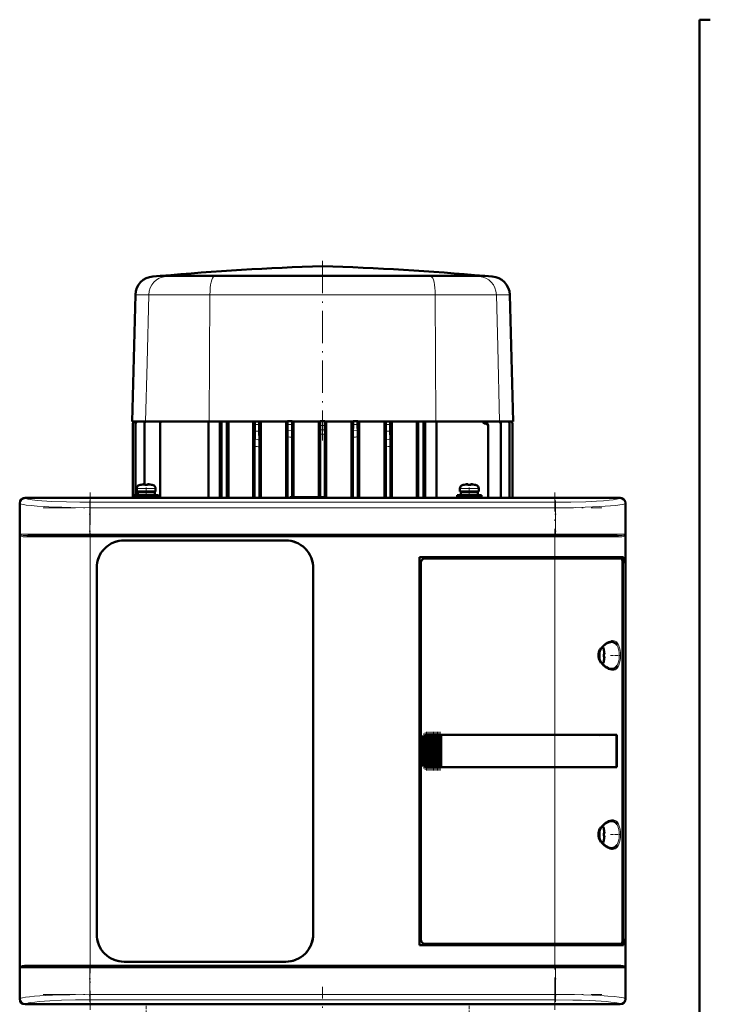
# Model space of a CAD drawing. Extents: x -1351 to 1763, y -1300 to 612.
# Tile 51 of 80: x 329 to 586, y 166 to 532. Entities that reach past the tile are written whole.
import ezdxf

# ---------------------------------------------------------------- set-up
doc = ezdxf.new("R2010")
doc.units = 0
doc.linetypes.add('DASHDOT', pattern=[18.5, 12, -3, 0.5, -3])

msp = doc.modelspace()

# ---------------------------------------------------------------- linework, layer by layer
at = {"color": 7, "lineweight": 50}
for p, q in [((581.6, -127.32), (581.6, 531.58)), ((585.6, 531.58), (581.6, 531.58)), ((381.33, 436.45), (378.6, 436.26)), ((386.04, 436.45), (381.33, 436.45)), ((381.48, 436.45), (381.33, 436.45)), ((412.77, 436.45), (381.48, 436.45)), ((401.92, 436.45), (386.04, 436.45)), ((401.92, 436.45), (441.58, 436.45)), ((441.59, 436.45), (412.77, 436.45)), ((494.35, 436.45), (441.59, 436.45)), ((481.27, 436.45), (441.61, 436.45)), ((497.15, 436.45), (481.27, 436.45)), ((501.71, 436.45), (494.35, 436.45)), ((501.86, 436.45), (497.15, 436.45)), ((501.71, 436.45), (501.86, 436.45)), ((501.86, 436.45), (504.58, 436.26)), ((372.07, 429.46), (370.84, 382.48)), ((511.11, 429.46), (512.34, 382.48)), ((370.84, 382.48), (375.84, 382.48)), ((371.09, 354.08), (371.09, 381.61)), ((371.09, 381.61), (371.09, 381.61)), ((372.15, 381.67), (372.15, 381.55)), ((372.15, 355.13), (372.15, 381.55)), ((375.43, 381.52), (375.43, 381.74)), ((375.43, 359.13), (375.43, 381.52)), ((375.84, 382.48), (399.46, 382.48)), ((381.28, 381.51), (381.28, 381.82)), ((381.28, 354.08), (381.28, 381.51)), ((399.24, 354.08), (399.24, 382.48)), ((399.46, 382.48), (416.46, 382.48)), ((403.46, 354.08), (403.46, 382.48)), ((404.09, 382.48), (404.09, 354.08)), ((406.09, 354.08), (406.09, 382.48)), ((406.63, 354.08), (406.63, 382.48)), ((415.83, 354.08), (415.83, 382.48)), ((416.46, 382.48), (416.47, 382.48)), ((418.05, 382.48), (416.46, 382.48)), ((416.46, 382.48), (416.46, 382.48)), ((416.47, 382.48), (418.04, 382.48)), ((416.47, 382.48), (416.47, 381.32)), ((418.04, 382.48), (418.04, 381.32)), ((418.05, 382.48), (418.04, 382.48)), ((418.05, 382.48), (428.56, 382.48)), ((418.05, 382.48), (418.05, 382.48)), ((418.64, 354.08), (418.64, 382.48)), ((428.04, 371.12), (428.04, 382.48)), ((428.56, 382.5), (428.57, 382.49)), ((428.56, 382.5), (428.56, 382.48)), ((430.29, 382.5), (428.56, 382.5)), ((428.57, 382.49), (430.28, 382.49)), ((428.57, 382.49), (428.57, 381.29)), ((430.29, 382.5), (430.28, 382.49)), ((430.28, 382.49), (430.28, 381.31)), ((430.29, 382.5), (430.29, 382.48)), ((430.29, 382.48), (440.7, 382.48)), ((430.79, 354.33), (430.79, 382.48)), ((440.22, 354.33), (440.22, 382.48)), ((440.7, 382.5), (440.71, 382.5)), ((440.7, 382.5), (440.7, 382.48)), ((440.7, 382.5), (442.48, 382.5)), ((442.48, 382.5), (440.71, 382.5)), ((440.71, 382.5), (440.71, 380.89)), ((442.48, 382.5), (442.48, 380.89)), ((442.48, 382.5), (442.48, 382.5)), ((442.48, 382.5), (442.48, 382.48)), ((442.48, 382.48), (452.9, 382.48)), ((442.97, 354.07), (442.97, 382.48)), ((452.39, 354.08), (452.39, 382.48)), ((452.9, 382.5), (452.91, 382.49)), ((452.9, 382.5), (452.9, 382.48)), ((452.9, 382.5), (454.63, 382.5)), ((452.91, 382.49), (454.62, 382.49)), ((452.91, 382.49), (452.91, 381.31)), ((454.63, 382.5), (454.62, 382.49)), ((454.62, 382.49), (454.62, 381.29)), ((454.63, 382.5), (454.63, 382.48)), ((454.63, 382.48), (465.14, 382.48)), ((455.15, 354.08), (455.15, 382.48)), ((464.54, 354.08), (464.54, 382.48)), ((465.14, 382.48), (465.15, 382.48)), ((465.14, 382.48), (465.14, 382.48)), ((465.14, 382.48), (466.73, 382.48)), ((465.15, 382.48), (466.72, 382.48)), ((465.15, 382.48), (465.15, 381.32)), ((466.72, 382.48), (466.72, 381.32)), ((466.73, 382.48), (466.72, 382.48)), ((466.73, 382.48), (466.73, 382.48)), ((466.73, 382.48), (483.72, 382.48)), ((467.36, 354.08), (467.36, 382.48)), ((476.55, 354.08), (476.55, 382.48)), ((477.09, 354.08), (477.09, 382.48)), ((479.09, 382.48), (479.09, 354.08)), ((479.73, 382.48), (479.73, 354.08)), ((483.72, 382.48), (507.34, 382.48)), ((483.95, 354.08), (483.95, 382.48)), ((501.93, 381.65), (502, 381.65)), ((503.09, 380.66), (503.09, 380.94)), ((503.09, 354.08), (503.09, 380.66)), ((507.34, 382.48), (512.34, 382.48)), ((507.76, 381.52), (507.76, 381.74)), ((507.76, 354.08), (507.76, 381.52)), ((511.03, 381.67), (511.03, 381.55)), ((511.03, 354.08), (511.03, 381.55)), ((512.09, 381.61), (512.09, 381.61)), ((512.09, 354.08), (512.09, 381.61)), ((416.44, 378.82), (416.39, 375.95)), ((418.06, 378.82), (418.13, 375.53)), ((428.53, 354.08), (428.53, 376.74)), ((430.32, 354.33), (430.32, 376.54)), ((440.69, 377.77), (440.69, 354.33)), ((442.49, 377.77), (442.49, 354.33)), ((452.86, 376.54), (452.86, 354.08)), ((454.66, 376.74), (454.66, 354.08)), ((465.12, 378.82), (465.06, 375.53)), ((466.74, 378.82), (466.8, 375.95)), ((416.36, 354.08), (416.36, 373.31)), ((418.15, 354.08), (418.15, 372.89)), ((465.03, 372.89), (465.03, 354.08)), ((466.83, 373.31), (466.83, 354.08)), ((428.03, 370.75), (428.04, 371.12)), ((428.04, 368.49), (428.03, 368.86)), ((428.04, 354.08), (428.04, 368.49)), ((374.18, 358.96), (374.17, 358.97)), ((375.6, 358.96), (375.6, 359.11)), ((376.6, 358.96), (376.6, 359.11)), ((378.03, 358.97), (378.02, 358.96)), ((494.18, 358.96), (494.17, 358.97)), ((495.6, 358.96), (495.6, 359.11)), ((496.6, 358.96), (496.6, 359.11)), ((498.03, 358.97), (498.02, 358.96)), ((371.6, 355.13), (376.1, 355.13)), ((371.6, 355.13), (371.6, 354.33)), ((372.6, 357.56), (372.6, 356.43)), ((376.1, 356.43), (372.6, 356.43)), ((372.95, 356.33), (376.1, 356.33)), ((372.95, 355.23), (372.95, 356.33)), ((372.95, 355.23), (376.1, 355.23)), ((374.1, 356.33), (374.1, 356.43)), ((374.1, 355.13), (374.1, 355.23)), ((376.1, 356.43), (379.6, 356.43)), ((379.25, 356.33), (376.1, 356.33)), ((379.25, 355.23), (376.1, 355.23)), ((376.1, 355.13), (380.6, 355.13)), ((378.1, 356.43), (378.1, 356.33)), ((378.1, 355.23), (378.1, 355.13)), ((379.25, 356.33), (379.25, 355.23)), ((379.6, 357.56), (379.6, 356.43)), ((380.6, 355.13), (380.6, 354.33)), ((491.6, 355.13), (496.1, 355.13)), ((491.6, 355.13), (491.6, 354.33)), ((492.6, 357.56), (492.6, 356.43)), ((496.1, 356.43), (492.6, 356.43)), ((492.95, 356.33), (496.1, 356.33)), ((492.95, 355.23), (492.95, 356.33)), ((492.95, 355.23), (496.1, 355.23)), ((494.1, 356.33), (494.1, 356.43)), ((494.1, 355.13), (494.1, 355.23)), ((496.1, 356.43), (499.6, 356.43)), ((499.25, 356.33), (496.1, 356.33)), ((499.25, 355.23), (496.1, 355.23)), ((500.6, 355.13), (496.1, 355.13)), ((498.1, 356.43), (498.1, 356.33)), ((498.1, 355.23), (498.1, 355.13)), ((499.25, 356.33), (499.25, 355.23)), ((499.6, 357.56), (499.6, 356.43)), ((500.6, 355.13), (500.6, 354.33)), ((329.1, 344.23), (329.1, 352.08)), ((329.13, 352.05), (329.13, 168.1)), ((331.1, 354.08), (338.95, 354.08)), ((552.08, 354.05), (331.12, 354.05)), ((338.95, 354.08), (338.96, 354.05)), ((338.95, 354.07), (343.25, 354.07)), ((343.25, 354.08), (440.95, 354.08)), ((343.25, 354.05), (343.25, 354.08)), ((371.6, 354.33), (376.1, 354.33)), ((372.15, 354.08), (372.15, 354.33)), ((374.1, 354.08), (374.1, 354.33)), ((376.1, 354.33), (380.6, 354.33)), ((378.1, 354.33), (378.1, 354.08)), ((429.6, 354.33), (429.35, 354.08)), ((442.6, 354.33), (429.6, 354.33)), ((440.95, 354.08), (440.96, 354.05)), ((440.95, 354.07), (445.25, 354.07)), ((442.6, 354.33), (442.86, 354.07)), ((445.25, 354.08), (539.95, 354.08)), ((445.25, 354.05), (445.25, 354.08)), ((491.6, 354.33), (496.1, 354.33)), ((494.1, 354.08), (494.1, 354.33)), ((500.6, 354.33), (496.1, 354.33)), ((498.1, 354.33), (498.1, 354.08)), ((539.95, 354.08), (539.96, 354.05)), ((539.95, 354.07), (544.25, 354.07)), ((544.25, 354.08), (552.1, 354.08)), ((544.25, 354.05), (544.25, 354.08)), ((554.07, 168.1), (554.07, 352.05)), ((554.1, 352.08), (554.1, 344.23)), ((329.13, 344.22), (329.1, 344.23)), ((329.11, 339.93), (329.11, 344.23)), ((554.1, 344.23), (554.07, 344.22)), ((554.1, 344.23), (554.1, 339.93)), ((329.1, 264.23), (329.1, 339.93)), ((329.1, 339.93), (329.13, 339.93)), ((332.19, 340.08), (355.31, 340.08)), ((355.31, 340.08), (527.9, 340.08)), ((527.9, 340.08), (551.02, 340.08)), ((554.07, 339.93), (554.1, 339.93)), ((554.1, 339.93), (554.1, 266.23)), ((367.9, 338.28), (427.9, 338.28)), ((367.9, 338.28), (427.9, 338.28)), ((477.6, 188.08), (477.6, 332.08)), ((477.6, 332.08), (527.9, 332.08)), ((478.1, 330.08), (478.1, 190.07)), ((527.9, 331.58), (479.6, 331.58)), ((553.31, 332.08), (527.9, 332.08)), ((527.9, 331.58), (552.65, 331.58)), ((553, 331.58), (552.66, 331.58)), ((552.94, 189.54), (552.94, 330.61)), ((552.94, 329.78), (553.31, 329.78)), ((552.94, 329.74), (553.07, 329.74)), ((553, 332.08), (553, 331.58)), ((553.31, 329.78), (553.07, 329.74)), ((553.07, 329.74), (553.07, 190.41)), ((553.31, 329.78), (553.31, 332.08)), ((357.7, 192.08), (357.7, 328.08)), ((438.1, 328.08), (438.1, 192.08)), ((438.1, 328.08), (438.1, 192.08)), ((546.07, 297.5), (546.08, 297.51)), ((546.22, 296.08), (546.07, 296.08)), ((546.22, 295.08), (546.07, 295.08)), ((546.08, 293.65), (546.07, 293.65)), ((329.13, 264.22), (329.1, 264.23)), ((329.11, 259.93), (329.11, 264.23)), ((478.6, 256.08), (478.6, 264.08)), ((478.97, 254.98), (478.97, 265.17)), ((479.11, 265.34), (479.27, 265.5)), ((479.48, 254.45), (479.48, 265.7)), ((479.62, 265.78), (479.78, 265.87)), ((479.99, 254.19), (479.99, 265.97)), ((480.13, 266), (480.29, 266.04)), ((480.5, 266.07), (480.64, 266.08)), ((480.5, 254.08), (480.5, 266.07)), ((480.67, 266.08), (480.61, 266.08)), ((480.67, 266.08), (480.64, 266.08)), ((480.67, 266.08), (480.8, 266.08)), ((481.01, 266.08), (480.8, 266.08)), ((481.01, 254.08), (481.01, 266.08)), ((481.15, 266.08), (481.01, 266.08)), ((481.15, 266.08), (481.23, 266.08)), ((481.23, 266.08), (481.31, 266.08)), ((481.52, 266.08), (481.31, 266.08)), ((481.52, 254.08), (481.52, 266.08)), ((481.66, 266.08), (481.52, 266.08)), ((481.66, 266.08), (481.74, 266.08)), ((481.74, 266.08), (481.82, 266.08)), ((482.03, 266.08), (481.82, 266.08)), ((482.03, 254.08), (482.03, 266.08)), ((482.17, 266.08), (482.03, 266.08)), ((482.17, 266.08), (482.25, 266.08)), ((482.25, 266.08), (482.33, 266.08)), ((482.54, 266.08), (482.33, 266.08)), ((482.54, 254.08), (482.54, 266.08)), ((482.68, 266.08), (482.54, 266.08)), ((482.68, 266.08), (482.76, 266.08)), ((482.76, 266.08), (482.84, 266.08)), ((483.05, 266.08), (482.84, 266.08)), ((483.05, 254.08), (483.05, 266.08)), ((483.19, 266.08), (483.05, 266.08)), ((483.19, 266.08), (483.27, 266.08)), ((483.27, 266.08), (483.35, 266.08)), ((483.56, 266.08), (483.35, 266.08)), ((483.56, 254.08), (483.56, 266.08)), ((483.7, 266.08), (483.56, 266.08)), ((483.7, 266.08), (483.78, 266.08)), ((483.78, 266.08), (483.86, 266.08)), ((484.07, 266.08), (483.86, 266.08)), ((484.07, 254.08), (484.07, 266.08)), ((484.21, 266.08), (484.07, 266.08)), ((484.21, 266.08), (484.29, 266.08)), ((484.29, 266.08), (484.37, 266.08)), ((484.58, 266.08), (484.37, 266.08)), ((484.58, 254.08), (484.58, 266.08)), ((484.72, 266.08), (484.58, 266.08)), ((484.72, 266.08), (484.8, 266.08)), ((484.8, 266.08), (484.88, 266.08)), ((485.09, 266.08), (484.88, 266.08)), ((485.09, 254.08), (485.09, 266.08)), ((485.23, 266.08), (485.09, 266.08)), ((485.23, 266.08), (485.31, 266.08)), ((485.31, 266.08), (485.39, 266.08)), ((485.56, 266.08), (485.39, 266.08)), ((485.56, 266.08), (485.56, 254.08)), ((485.6, 266.08), (485.56, 266.08)), ((485.6, 266.08), (527.9, 266.08)), ((485.63, 266.05), (485.6, 266.08)), ((485.63, 266.05), (527.9, 266.05)), ((485.63, 254.1), (485.63, 266.05)), ((485.63, 266.05), (527.9, 266.05)), ((550.89, 266.08), (527.9, 266.08)), ((529.87, 266.05), (527.9, 266.05)), ((529.85, 266.05), (527.9, 266.05)), ((534.27, 266.05), (529.85, 266.05)), ((536.96, 266.05), (534.27, 266.05)), ((544.55, 266.04), (537.62, 266.05)), ((550.89, 266.08), (550.57, 266.02)), ((550.82, 254.13), (550.82, 266.02)), ((550.89, 266.08), (550.89, 254.08)), ((554.1, 266.23), (554.07, 266.22)), ((554.1, 266.23), (554.1, 261.93)), ((329.1, 180.23), (329.1, 259.93)), ((329.1, 259.93), (329.13, 259.93)), ((554.07, 261.93), (554.1, 261.93)), ((554.1, 261.93), (554.1, 180.23)), ((479.27, 254.65), (479.11, 254.81)), ((479.78, 254.29), (479.62, 254.37)), ((480.29, 254.11), (480.13, 254.15)), ((480.64, 254.08), (480.5, 254.08)), ((480.67, 254.08), (480.61, 254.08)), ((480.64, 254.08), (480.67, 254.08)), ((480.67, 254.08), (480.8, 254.08)), ((481.01, 254.08), (480.8, 254.08)), ((481.15, 254.08), (481.01, 254.08)), ((481.15, 254.08), (481.23, 254.08)), ((481.23, 254.08), (481.31, 254.08)), ((481.52, 254.08), (481.31, 254.08)), ((481.66, 254.08), (481.52, 254.08)), ((481.66, 254.08), (481.74, 254.08)), ((481.74, 254.08), (481.82, 254.08)), ((482.03, 254.08), (481.82, 254.08)), ((482.17, 254.08), (482.03, 254.08)), ((482.17, 254.08), (482.25, 254.08)), ((482.25, 254.08), (482.33, 254.08)), ((482.54, 254.08), (482.33, 254.08)), ((482.68, 254.08), (482.54, 254.08)), ((482.68, 254.08), (482.76, 254.08)), ((482.76, 254.08), (482.84, 254.08)), ((483.05, 254.08), (482.84, 254.08)), ((483.19, 254.08), (483.05, 254.08)), ((483.19, 254.08), (483.27, 254.08)), ((483.27, 254.08), (483.35, 254.08)), ((483.56, 254.08), (483.35, 254.08)), ((483.7, 254.08), (483.56, 254.08)), ((483.7, 254.08), (483.78, 254.08)), ((483.78, 254.08), (483.86, 254.08)), ((484.07, 254.08), (483.86, 254.08)), ((484.21, 254.08), (484.07, 254.08)), ((484.21, 254.08), (484.29, 254.08)), ((484.29, 254.08), (484.37, 254.08)), ((484.58, 254.08), (484.37, 254.08)), ((484.72, 254.08), (484.58, 254.08)), ((484.72, 254.08), (484.8, 254.08)), ((484.8, 254.08), (484.88, 254.08)), ((485.09, 254.08), (484.88, 254.08)), ((485.23, 254.08), (485.09, 254.08)), ((485.23, 254.08), (485.31, 254.08)), ((485.31, 254.08), (485.39, 254.08)), ((485.56, 254.08), (485.39, 254.08)), ((485.56, 254.08), (485.6, 254.08)), ((485.6, 254.08), (485.63, 254.1)), ((527.9, 254.08), (485.6, 254.08)), ((485.63, 254.1), (527.9, 254.1)), ((527.9, 254.1), (529.87, 254.1)), ((550.89, 254.08), (527.9, 254.08)), ((529.85, 254.1), (533.63, 254.1)), ((534.27, 254.1), (536.96, 254.1)), ((536.96, 254.1), (537.13, 254.1)), ((550.89, 254.08), (550.57, 254.13)), ((546.07, 231), (546.08, 231.01)), ((546.22, 229.58), (546.07, 229.58)), ((546.22, 228.58), (546.07, 228.58)), ((546.08, 227.15), (546.07, 227.15)), ((552.94, 190.41), (553.07, 190.41)), ((553.31, 190.38), (552.94, 190.38)), ((553.07, 190.41), (553.31, 190.38)), ((553.31, 188.08), (553.31, 190.38)), ((527.9, 188.08), (477.6, 188.08)), ((479.6, 188.58), (527.9, 188.58)), ((552.65, 188.58), (527.9, 188.58)), ((527.9, 188.08), (553.31, 188.08)), ((552.66, 188.58), (553, 188.58)), ((553, 188.58), (553, 188.08)), ((329.13, 180.22), (329.1, 180.23)), ((329.11, 175.93), (329.11, 180.23)), ((332.19, 180.08), (355.31, 180.08)), ((527.9, 180.08), (355.31, 180.08)), ((427.9, 181.88), (367.9, 181.88)), ((551.02, 180.08), (527.9, 180.08)), ((554.1, 180.23), (554.07, 180.22)), ((554.1, 180.23), (554.1, 175.93)), ((329.1, 168.08), (329.1, 175.93)), ((329.1, 175.93), (329.13, 175.93)), ((554.07, 175.93), (554.1, 175.93)), ((554.1, 175.93), (554.1, 168.08)), ((338.95, 166.08), (331.1, 166.08)), ((552.08, 166.1), (331.12, 166.1)), ((338.96, 166.1), (338.95, 166.08)), ((343.25, 166.08), (338.95, 166.08)), ((343.25, 166.08), (343.25, 166.1)), ((440.95, 166.08), (343.25, 166.08)), ((440.96, 166.1), (440.95, 166.08)), ((445.25, 166.08), (440.95, 166.08)), ((445.25, 166.08), (445.25, 166.1)), ((539.95, 166.08), (445.25, 166.08)), ((539.96, 166.1), (539.95, 166.08)), ((544.25, 166.08), (539.95, 166.08)), ((544.25, 166.08), (544.25, 166.1)), ((552.1, 166.08), (544.25, 166.08))]:
    msp.add_line(p, q, dxfattribs=at)
at = {"color": 7, "linetype": 'DASHDOT', "lineweight": 18}
for p, q in [((441.59, 442.01), (441.59, 375.33)), ((355.31, 356.1), (355.31, 164.05)), ((527.9, 164.05), (527.9, 356.1)), ((337.84, 350.43), (545.37, 350.43)), ((545.37, 340.58), (337.84, 340.58)), ((338.05, 339.58), (545.16, 339.58)), ((337.84, 179.58), (545.37, 179.58)), ((545.16, 180.58), (338.05, 180.58)), ((441.6, 94.28), (441.6, 172.6)), ((337.84, 169.72), (545.37, 169.72))]:
    msp.add_line(p, q, dxfattribs=at)
at = {"color": 7, "lineweight": 18}
for p, q in [((378.6, 436.26), (383.39, 436.26)), ((386.04, 436.45), (383.39, 436.26)), ((383.39, 436.26), (401.28, 436.26)), ((401.92, 436.45), (401.28, 436.26)), ((401.28, 436.26), (481.91, 436.26)), ((481.27, 436.45), (481.91, 436.26)), ((481.91, 436.26), (499.8, 436.26)), ((497.15, 436.45), (499.8, 436.26)), ((499.8, 436.26), (504.58, 436.26)), ((372.07, 429.46), (377.04, 429.46)), ((377.04, 429.46), (376.4, 404.19)), ((377.04, 429.46), (399.75, 429.46)), ((399.75, 429.46), (399.46, 382.48)), ((399.75, 429.46), (483.43, 429.46)), ((483.43, 429.46), (506.15, 429.46)), ((483.43, 429.46), (483.72, 382.48)), ((506.15, 429.46), (511.11, 429.46)), ((506.15, 429.46), (506.64, 410.19)), ((506.64, 410.19), (507.34, 382.48)), ((376.4, 404.19), (375.84, 382.48)), ((416.47, 381.32), (418.04, 381.32)), ((465.15, 381.32), (466.72, 381.32)), ((501.38, 381.95), (502.59, 381.95)), ((416.44, 378.82), (418.06, 378.82)), ((430.3, 378.94), (428.55, 379.03)), ((442.48, 379.33), (440.7, 379.33)), ((454.64, 379.03), (452.88, 378.94)), ((465.12, 378.82), (466.74, 378.82)), ((373.53, 358.8), (376.08, 358.8)), ((376.08, 358.8), (376.1, 358.8)), ((376.1, 358.8), (378.67, 358.8)), ((493.53, 358.8), (496.08, 358.8)), ((496.08, 358.8), (496.1, 358.8)), ((496.1, 358.8), (498.67, 358.8)), ((372.6, 357.56), (376.07, 357.56)), ((376.07, 357.56), (376.1, 357.56)), ((376.1, 357.56), (379.6, 357.56)), ((492.6, 357.56), (496.07, 357.56)), ((496.07, 357.56), (496.1, 357.56)), ((496.1, 357.56), (499.6, 357.56)), ((329.19, 351.99), (329.13, 352.05)), ((329.19, 340.58), (329.19, 351.99)), ((331.12, 354.05), (331.19, 353.98)), ((355.13, 352.42), (528.07, 352.42)), ((355.13, 352.42), (355.13, 350.43)), ((528.07, 352.42), (528.07, 350.43)), ((552.01, 353.98), (552.08, 354.05)), ((554.07, 352.05), (554.01, 351.99)), ((554.01, 351.99), (554.01, 340.58)), ((355.13, 350.43), (355.13, 340.58)), ((528.07, 350.43), (355.13, 350.43)), ((528.07, 350.43), (528.07, 340.58)), ((355.13, 340.58), (329.19, 340.58)), ((329.37, 340.1), (329.37, 180.06)), ((355.13, 340.58), (528.07, 340.58)), ((355.13, 340.08), (355.13, 340.58)), ((355.31, 339.58), (355.31, 340.08)), ((527.9, 340.08), (527.9, 339.58)), ((545.79, 340.58), (528.07, 340.58)), ((528.07, 340.08), (528.07, 340.58)), ((554.01, 340.58), (545.79, 340.58)), ((553.84, 180.06), (553.84, 340.1)), ((331.73, 339.58), (355.31, 339.58)), ((527.9, 339.58), (355.31, 339.58)), ((355.31, 339.58), (355.31, 180.58)), ((527.9, 332.08), (527.9, 339.58)), ((527.9, 339.58), (551.47, 339.58)), ((527.9, 332.08), (527.9, 331.58)), ((527.9, 266.08), (527.9, 331.58)), ((548.87, 300.58), (548.91, 300.58)), ((544.67, 297.44), (544.67, 295.61)), ((545.92, 298.15), (545.92, 295.6)), ((550.96, 299.35), (551, 299.27)), ((544.67, 295.61), (544.67, 295.58)), ((544.67, 295.58), (544.67, 293.71)), ((545.92, 295.6), (545.92, 295.58)), ((545.92, 295.58), (545.92, 293.01)), ((548.92, 290.58), (548.87, 290.58)), ((551, 291.88), (550.96, 291.82)), ((478.65, 264.08), (478.6, 264.08)), ((478.65, 264.08), (478.65, 256.08)), ((478.82, 255.28), (478.82, 264.87)), ((479.11, 265.34), (479.11, 254.81)), ((479.27, 254.65), (479.27, 265.5)), ((479.62, 254.37), (479.62, 265.78)), ((479.78, 265.87), (479.78, 254.29)), ((480.13, 254.15), (480.13, 266)), ((480.29, 266.04), (480.29, 254.11)), ((480.64, 266.08), (480.64, 254.08)), ((480.8, 254.08), (480.8, 266.08)), ((481.15, 266.08), (481.15, 254.08)), ((481.31, 266.08), (481.31, 254.08)), ((481.66, 266.08), (481.66, 254.08)), ((481.82, 266.08), (481.82, 254.08)), ((482.17, 266.08), (482.17, 254.08)), ((482.33, 266.08), (482.33, 254.08)), ((482.68, 266.08), (482.68, 254.08)), ((482.84, 254.08), (482.84, 266.08)), ((483.19, 266.08), (483.19, 254.08)), ((483.35, 266.08), (483.35, 254.08)), ((483.7, 266.08), (483.7, 254.08)), ((483.86, 266.08), (483.86, 254.08)), ((484.21, 266.08), (484.21, 254.08)), ((484.37, 254.08), (484.37, 266.08)), ((484.72, 266.08), (484.72, 254.08)), ((484.88, 266.08), (484.88, 254.08)), ((485.23, 254.08), (485.23, 266.08)), ((485.39, 266.08), (485.39, 254.08)), ((527.9, 266.05), (527.9, 266.08)), ((527.9, 266.05), (527.9, 254.1)), ((478.65, 256.08), (478.6, 256.08)), ((527.9, 254.08), (527.9, 254.1)), ((527.9, 188.58), (527.9, 254.08)), ((548.87, 234.08), (548.91, 234.08)), ((544.67, 230.94), (544.67, 229.11)), ((545.92, 231.65), (545.92, 229.1)), ((550.96, 232.85), (551, 232.77)), ((544.67, 229.11), (544.67, 229.08)), ((544.67, 229.08), (544.67, 227.21)), ((545.92, 229.1), (545.92, 229.08)), ((545.92, 229.08), (545.92, 226.51)), ((548.92, 224.08), (548.87, 224.08)), ((551, 225.38), (550.96, 225.32)), ((527.9, 188.58), (527.9, 188.08)), ((527.9, 180.58), (527.9, 188.08)), ((329.19, 179.58), (337.42, 179.58)), ((329.19, 168.16), (329.19, 179.58)), ((355.31, 180.58), (331.73, 180.58)), ((337.42, 179.58), (355.13, 179.58)), ((355.13, 179.58), (355.13, 180.08)), ((528.07, 179.58), (355.13, 179.58)), ((355.13, 179.58), (355.13, 169.72)), ((355.31, 180.58), (527.9, 180.58)), ((355.31, 180.58), (355.31, 180.08)), ((551.47, 180.58), (527.9, 180.58)), ((527.9, 180.58), (527.9, 180.08)), ((528.07, 180.08), (528.07, 179.58)), ((528.07, 179.58), (528.07, 169.72)), ((528.07, 179.58), (554.01, 179.58)), ((554.01, 179.58), (554.01, 168.16)), ((329.13, 168.1), (329.19, 168.16)), ((355.13, 169.72), (528.07, 169.72)), ((355.13, 167.73), (355.13, 169.72)), ((528.07, 169.72), (528.07, 167.73)), ((554.01, 168.16), (554.07, 168.1)), ((331.19, 166.17), (331.12, 166.1)), ((528.07, 167.73), (355.13, 167.73)), ((552.08, 166.1), (552.01, 166.17))]:
    msp.add_line(p, q, dxfattribs=at)
at = {"color": 7, "linetype": 'DASHDOT', "lineweight": 18, "ltscale": 0.00078125}
msp.add_line((375.1, 359.1), (375.1, 359.14), dxfattribs=at)
at = {"color": 7, "linetype": 'DASHDOT', "lineweight": 18, "ltscale": 0.000926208}
for p, q in [((377.1, 359.1), (377.1, 359.14)), ((497.1, 359.1), (497.1, 359.14))]:
    msp.add_line(p, q, dxfattribs=at)
at = {"color": 7, "linetype": 'DASHDOT', "lineweight": 18, "ltscale": 0.000782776}
msp.add_line((495.1, 359.1), (495.1, 359.14), dxfattribs=at)
at = {"color": 7, "linetype": 'DASHDOT', "lineweight": 18, "ltscale": 0.104372}
for p, q in [((376.1, 357.9), (376.1, 353.73)), ((496.1, 357.9), (496.1, 353.73))]:
    msp.add_line(p, q, dxfattribs=at)
at = {"color": 7, "linetype": 'DASHDOT', "lineweight": 18, "ltscale": 0.342406}
for p, q in [((355.13, 353.13), (355.13, 339.43)), ((528.07, 353.13), (528.07, 339.43))]:
    msp.add_line(p, q, dxfattribs=at)
at = {"color": 7, "linetype": 'DASHDOT', "lineweight": 18, "ltscale": 0.000942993}
for p, q in [((546.22, 296.58), (546.26, 296.58)), ((546.22, 230.08), (546.26, 230.08))]:
    msp.add_line(p, q, dxfattribs=at)
at = {"color": 7, "linetype": 'DASHDOT', "lineweight": 18, "ltscale": 0.000793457}
for p, q in [((546.22, 294.58), (546.25, 294.58)), ((546.22, 228.08), (546.25, 228.08))]:
    msp.add_line(p, q, dxfattribs=at)
at = {"color": 7, "linetype": 'DASHDOT', "lineweight": 18, "ltscale": 0.08656}
for p, q in [((548.59, 295.58), (552.05, 295.58)), ((548.59, 229.08), (552.05, 229.08))]:
    msp.add_line(p, q, dxfattribs=at)
at = {"color": 7, "linetype": 'DASHDOT', "lineweight": 18, "ltscale": 0.347391}
msp.add_line((479.71, 253.13), (479.71, 267.02), dxfattribs=at)
at = {"color": 7, "linetype": 'DASHDOT', "lineweight": 18, "ltscale": 0.357764}
msp.add_line((480.22, 252.92), (480.22, 267.23), dxfattribs=at)
at = {"color": 7, "linetype": 'DASHDOT', "lineweight": 18, "ltscale": 0.360001}
for p, q in [((480.73, 252.88), (480.73, 267.28)), ((481.24, 252.88), (481.24, 267.28)), ((481.75, 252.88), (481.75, 267.28)), ((482.26, 252.88), (482.26, 267.28)), ((482.77, 252.88), (482.77, 267.28)), ((483.28, 252.88), (483.28, 267.28)), ((483.79, 252.88), (483.79, 267.28)), ((484.3, 252.88), (484.3, 267.28)), ((484.81, 252.88), (484.81, 267.28)), ((485.31, 252.88), (485.31, 267.28))]:
    msp.add_line(p, q, dxfattribs=at)
at = {"color": 7, "linetype": 'DASHDOT', "lineweight": 18, "ltscale": 0.28763}
msp.add_line((478.75, 254.32), (478.75, 265.83), dxfattribs=at)
at = {"color": 7, "linetype": 'DASHDOT', "lineweight": 18, "ltscale": 0.325663}
msp.add_line((479.2, 253.56), (479.2, 266.59), dxfattribs=at)
at = {"color": 7, "linetype": 'DASHDOT', "lineweight": 18, "ltscale": 0.34239}
for p, q in [((355.13, 180.72), (355.13, 167.02)), ((528.07, 180.72), (528.07, 167.02))]:
    msp.add_line(p, q, dxfattribs=at)
at = {"color": 7, "linetype": 'DASHDOT', "lineweight": 18, "ltscale": 0.104369}
for p, q in [((376.1, 162.25), (376.1, 166.42)), ((496.1, 162.25), (496.1, 166.42))]:
    msp.add_line(p, q, dxfattribs=at)
at = {"color": 7, "lineweight": 50}
for points in [[(501.38, 381.95), (501.15, 382.24), (500.82, 382.45), (500.74, 382.48)], [(501.38, 381.95), (501.5, 381.81), (501.66, 381.7), (501.93, 381.65)], [(375.6, 359.11), (375.6, 359.11), (375.6, 359.11), (375.59, 359.12), (375.57, 359.12), (375.52, 359.13), (375.38, 359.13), (375.1, 359.11)], [(375.6, 359.11), (375.6, 359.11), (375.6, 359.11), (375.59, 359.12), (375.55, 359.13)], [(376.6, 359.11), (376.6, 359.11), (376.61, 359.11), (376.61, 359.12), (376.63, 359.12), (376.69, 359.13), (377.1, 359.11)], [(495.6, 359.11), (495.6, 359.11), (495.6, 359.11), (495.59, 359.12), (495.57, 359.12), (495.52, 359.13), (495.38, 359.13), (495.1, 359.11)], [(495.6, 359.11), (495.6, 359.11), (495.6, 359.11), (495.59, 359.12), (495.55, 359.13)], [(496.6, 359.11), (496.6, 359.11), (496.61, 359.11), (496.61, 359.12), (496.63, 359.12), (496.69, 359.13), (497.1, 359.11)], [(552.94, 330.61), (552.91, 331.05), (552.82, 331.4), (552.74, 331.54), (552.7, 331.57), (552.65, 331.58)], [(545.2, 298.3), (545.8, 298.99), (546.54, 299.64), (547.3, 300.12), (548, 300.42), (548.58, 300.56), (548.87, 300.58)], [(548.91, 300.58), (549.47, 300.51), (549.99, 300.31), (550.45, 299.98), (550.72, 299.69), (550.96, 299.35)], [(544.94, 292.81), (544.53, 293.52), (544.23, 294.26), (544.06, 295.02), (544.03, 295.59), (544.07, 296.15), (544.18, 296.72), (544.36, 297.27), (544.62, 297.82), (544.94, 298.34)], [(545.2, 292.85), (544.75, 293.55), (544.46, 294.22), (544.27, 294.96), (544.22, 295.7), (544.31, 296.43), (544.56, 297.2), (544.97, 297.96), (545.2, 298.3)], [(546.22, 296.58), (546.25, 296.25), (546.24, 296.13), (546.24, 296.09), (546.23, 296.08), (546.23, 296.08), (546.23, 296.08), (546.22, 296.08)], [(546.24, 296.29), (546.24, 296.11), (546.23, 296.09), (546.23, 296.08), (546.23, 296.08), (546.23, 296.08), (546.22, 296.08)], [(548.87, 290.58), (548.32, 290.64), (547.69, 290.84), (546.99, 291.21), (546.24, 291.75), (545.53, 292.45), (545.2, 292.85)], [(546.24, 294.86), (546.24, 295.01), (546.24, 295.06), (546.23, 295.07), (546.23, 295.07), (546.22, 295.08), (546.22, 295.08)], [(546.22, 294.58), (546.24, 294.77), (546.24, 295.01), (546.24, 295.06), (546.23, 295.07), (546.23, 295.08), (546.22, 295.08), (546.22, 295.08)], [(550.96, 291.82), (550.64, 291.37), (550.27, 291.02), (549.85, 290.78), (549.52, 290.66), (548.92, 290.58)], [(550.82, 266.02), (540.13, 266.05), (529.87, 266.05)], [(529.87, 254.1), (548.23, 254.12), (550.82, 254.13)], [(545.2, 231.8), (545.8, 232.49), (546.54, 233.14), (547.3, 233.62), (548, 233.92), (548.58, 234.06), (548.87, 234.08)], [(548.91, 234.08), (549.47, 234.01), (549.99, 233.81), (550.45, 233.48), (550.72, 233.19), (550.96, 232.85)], [(544.94, 226.31), (544.53, 227.02), (544.23, 227.76), (544.06, 228.52), (544.03, 229.09), (544.07, 229.65), (544.18, 230.22), (544.36, 230.77), (544.62, 231.32), (544.94, 231.84)], [(545.2, 226.35), (544.75, 227.05), (544.46, 227.72), (544.27, 228.46), (544.22, 229.2), (544.31, 229.93), (544.56, 230.7), (544.97, 231.46), (545.2, 231.8)], [(546.22, 230.08), (546.25, 229.75), (546.24, 229.63), (546.24, 229.59), (546.23, 229.58), (546.23, 229.58), (546.23, 229.58), (546.22, 229.58)], [(546.24, 229.79), (546.24, 229.61), (546.23, 229.59), (546.23, 229.58), (546.23, 229.58), (546.23, 229.58), (546.22, 229.58)], [(546.24, 228.36), (546.24, 228.51), (546.24, 228.56), (546.23, 228.57), (546.23, 228.57), (546.22, 228.58), (546.22, 228.58)], [(546.22, 228.08), (546.24, 228.27), (546.24, 228.51), (546.24, 228.56), (546.23, 228.57), (546.23, 228.58), (546.22, 228.58), (546.22, 228.58)], [(548.87, 224.08), (548.32, 224.14), (547.69, 224.34), (546.99, 224.71), (546.24, 225.25), (545.53, 225.95), (545.2, 226.35)], [(550.96, 225.32), (550.64, 224.87), (550.27, 224.52), (549.85, 224.28), (549.52, 224.16), (548.92, 224.08)], [(552.65, 188.58), (552.71, 188.59), (552.75, 188.62), (552.81, 188.73), (552.9, 189.05), (552.94, 189.54)], [(329.43, 179.82), (329.61, 179.91), (329.76, 179.95), (330.14, 180.02), (331.02, 180.06), (332.19, 180.08)], [(551.02, 180.08), (552.48, 180.05), (553.27, 179.99), (553.46, 179.95), (553.77, 179.82)]]:
    msp.add_lwpolyline(points, dxfattribs=at)
at = {"color": 7, "lineweight": 18}
for points in [[(355.13, 350.43), (348.1, 350.49), (344.71, 350.57), (341.45, 350.68), (338.41, 350.82), (335.64, 351), (333.37, 351.19), (331.51, 351.41), (330.54, 351.56), (329.8, 351.73), (329.33, 351.9), (329.19, 351.99)], [(355.13, 352.42), (351.47, 352.44), (346.47, 352.54), (341.01, 352.75), (337.37, 352.97), (335.73, 353.11), (333.68, 353.35), (332.96, 353.46), (332.14, 353.62), (331.72, 353.73), (331.33, 353.89), (331.19, 353.98)], [(528.07, 352.42), (533.85, 352.47), (539.36, 352.62), (543.3, 352.8), (545.9, 352.98), (548.09, 353.18), (549.58, 353.36), (550.72, 353.55), (551.39, 353.71), (551.84, 353.87), (552.01, 353.98)], [(554.01, 351.99), (553.83, 351.88), (553.53, 351.77), (553.12, 351.66), (551.97, 351.45), (550.45, 351.25), (548.59, 351.08), (544.59, 350.81), (539.1, 350.59), (535.52, 350.5), (528.07, 350.43)], [(332.19, 340.08), (331.18, 340.09), (330.38, 340.13), (329.77, 340.21), (329.56, 340.27), (329.43, 340.34)], [(553.77, 340.34), (553.49, 340.22), (552.87, 340.13), (552.24, 340.1), (551.02, 340.08)], [(329.98, 339.7), (329.67, 339.8), (329.55, 339.87)], [(331.73, 339.58), (330.83, 339.6), (330.45, 339.63), (329.98, 339.7)], [(553.22, 339.7), (552.75, 339.63), (552.37, 339.6), (551.47, 339.58)], [(553.66, 339.87), (553.54, 339.8), (553.22, 339.7)], [(544.94, 298.34), (545.38, 298.91), (545.89, 299.45), (546.17, 299.7), (546.95, 300.28), (547.29, 300.48), (547.84, 300.75)], [(549.29, 301.08), (549.61, 301.06), (549.92, 300.99), (550.32, 300.84), (550.7, 300.6), (551.03, 300.27), (551.38, 299.78)], [(551.38, 299.78), (551.68, 299.14), (551.91, 298.39), (552.08, 297.53), (552.19, 296.58), (552.23, 295.62), (552.19, 294.63), (552.09, 293.68), (551.92, 292.8), (551.68, 292.02), (551.38, 291.37)], [(551, 299.27), (551.26, 298.72), (551.51, 297.89), (551.59, 297.51), (551.71, 296.59), (551.76, 295.58)], [(551.76, 295.58), (551.69, 294.36), (551.58, 293.59), (551.5, 293.22), (551.28, 292.48), (551, 291.88)], [(551.38, 291.37), (551.04, 290.89), (550.65, 290.52), (550.22, 290.26), (549.76, 290.12), (549.29, 290.08)], [(544.94, 231.84), (545.38, 232.41), (545.89, 232.95), (546.17, 233.2), (546.95, 233.78), (547.29, 233.98), (547.84, 234.25)], [(549.29, 234.58), (549.61, 234.56), (549.92, 234.49), (550.32, 234.34), (550.7, 234.1), (551.03, 233.77), (551.38, 233.28)], [(551, 232.77), (551.26, 232.22), (551.51, 231.39), (551.59, 231.01), (551.71, 230.09), (551.76, 229.08)], [(551.38, 233.28), (551.68, 232.63), (551.91, 231.89), (552.08, 231.03), (552.19, 230.08), (552.23, 229.12), (552.19, 228.13), (552.09, 227.18), (551.92, 226.3), (551.68, 225.52), (551.38, 224.87)], [(551.76, 229.08), (551.69, 227.86), (551.58, 227.09), (551.5, 226.72), (551.28, 225.98), (551, 225.38)], [(551.38, 224.87), (551.04, 224.39), (550.65, 224.02), (550.22, 223.76), (549.76, 223.62), (549.29, 223.58)], [(329.55, 180.28), (329.83, 180.41), (329.98, 180.45)], [(329.98, 180.45), (330.45, 180.53), (330.83, 180.56), (331.73, 180.58)], [(551.47, 180.58), (552.37, 180.56), (552.75, 180.53), (553.22, 180.45)], [(553.22, 180.45), (553.45, 180.39), (553.65, 180.28)], [(329.19, 168.16), (329.38, 168.28), (329.68, 168.39), (330.09, 168.5), (331.23, 168.71), (332.76, 168.9), (334.61, 169.08), (338.61, 169.34), (344.11, 169.57), (347.68, 169.65), (355.13, 169.72)], [(528.07, 169.72), (535.1, 169.66), (538.49, 169.58), (541.75, 169.47), (544.79, 169.33), (547.56, 169.16), (549.83, 168.97), (551.69, 168.75), (552.67, 168.59), (553.4, 168.43), (553.88, 168.25), (554.01, 168.16)], [(355.13, 167.73), (349.79, 167.69), (344.61, 167.56), (340.26, 167.37), (336.38, 167.1), (334.72, 166.93), (333.3, 166.75), (332.4, 166.59), (331.72, 166.42), (331.31, 166.25), (331.19, 166.17)], [(552.01, 166.17), (551.8, 166.31), (551.43, 166.44), (550.91, 166.57), (549.9, 166.75), (548.63, 166.92), (546.95, 167.09), (545.05, 167.24), (540.81, 167.47), (537.76, 167.59), (534.59, 167.67), (528.07, 167.73)]]:
    msp.add_lwpolyline(points, dxfattribs=at)
at = {"color": 7, "lineweight": 50}
for centre, radius, start, end in [((468.19, -512.69), 953.1, 91.59877, 95.2198), ((415, -512.69), 953.1, 84.78019, 88.40123), ((379.07, 429.28), 7, 93.8317, 178.5), ((504.12, 429.28), 7, 1.5, 86.1683), ((372.09, 381.61), 1, 119.8653, 179.9932), ((372.09, 381.61), 1, 120.0877, 179.9919), ((373.16, 381.67), 1.01, 127.2113, 179.9947), ((373.15, 381.55), 0.999, 112.6812, 180.0302), ((376.48, 381.74), 1.05, 135.0842, 180.0191), ((376.43, 381.52), 0.999, 106.2059, 180.0179), ((382.48, 381.82), 1.21, 146.965, 179.7831), ((382.28, 381.51), 1.01, 106.4041, 179.9482), ((291.47, 381.24), 124.99, 358.8889, 0.035), ((544.33, 381.24), 126.29, 179.9652, 181.0994), ((299.01, 381.23), 129.56, 359.0262, 0.0241), ((558.89, 381.24), 128.61, 179.9712, 181.0274), ((303.75, 380.87), 136.96, 359.3554, 0.0072), ((579.44, 380.87), 136.96, 179.9928, 180.6446), ((324.3, 381.24), 128.6, 358.9726, 0.0288), ((584.18, 381.23), 129.56, 179.9759, 180.9738), ((338.86, 381.24), 126.29, 358.9006, 0.0348), ((591.71, 381.24), 124.99, 179.965, 181.1111), ((502.09, 380.66), 1, 0.0549, 95.2054), ((503.04, 382.18), 0.502, 206.4488, 228.4384), ((501.93, 380.94), 1.17, 0.1306, 47.8327), ((506.76, 381.52), 0.999, 359.9821, 73.7941), ((506.71, 381.74), 1.05, 359.9809, 44.9158), ((510.04, 381.55), 0.999, 359.9698, 67.3188), ((510.03, 381.67), 1.01, 0.0053, 52.7887), ((511.09, 381.61), 1, 0.0062, 60.1352), ((511.09, 381.61), 1, 0.0081, 59.9123), ((559.92, 376.8), 131.39, 179.0279, 180.0253), ((300.08, 376.6), 130.25, 359.9715, 1.0274), ((577.65, 377.79), 136.96, 179.3555, 180.0072), ((305.54, 377.79), 136.96, 359.9928, 0.6445), ((583.11, 376.6), 130.25, 178.9725, 180.0285), ((323.27, 376.8), 131.39, 359.9747, 0.9721), ((548.72, 373.4), 132.36, 178.8943, 180.0385), ((284.86, 372.97), 133.29, 359.965, 1.0978), ((598.34, 372.97), 133.31, 178.9023, 180.0349), ((334.48, 373.4), 132.35, 359.9614, 1.1058), ((560.61, 369.8), 132.58, 179.5905, 180.4091), ((373.9, 357.56), 1.3, 106.6015, 180), ((376.1, 350.18), 9, 102.3778, 106.6015), ((376.1, 350.18), 8.99, 96.3897, 102.3492), ((376.1, 350.18), 8.99, 96.3893, 102.3497), ((375.56, 355.09), 4.04, 93.1681, 96.4904), ((376.1, 349.07), 9.9, 89.9998, 92.8943), ((376.1, 349.07), 9.9, 89.9998, 92.8943), ((376.1, 349.06), 9.9, 87.106, 89.9999), ((376.1, 349.06), 9.9, 87.106, 89.9999), ((376.65, 355.09), 4.04, 83.5188, 86.8258), ((376.1, 350.18), 8.99, 77.6503, 83.6107), ((376.1, 350.18), 8.99, 77.6503, 83.6107), ((376.1, 350.18), 9, 73.3984, 77.6222), ((378.3, 357.56), 1.3, 0, 73.3984), ((493.9, 357.56), 1.3, 106.6015, 180), ((496.1, 350.18), 9, 102.3778, 106.6015), ((496.1, 350.18), 8.99, 96.3897, 102.3492), ((496.1, 350.18), 8.99, 96.3893, 102.3497), ((495.54, 355.33), 3.8, 92.2846, 96.5812), ((496.1, 349.07), 9.9, 89.9998, 92.8943), ((496.1, 349.07), 9.9, 89.9998, 92.8943), ((496.1, 349.06), 9.9, 87.106, 89.9999), ((496.1, 349.06), 9.9, 87.106, 89.9999), ((496.65, 355.09), 4.04, 83.5188, 86.8258), ((496.1, 350.18), 8.99, 77.6503, 83.6107), ((496.1, 350.18), 8.99, 77.6503, 83.6107), ((496.1, 350.18), 9, 73.3984, 77.6222), ((498.3, 357.56), 1.3, 0, 73.3984), ((552.1, 352.08), 2, 0.0019, 89.9981), ((367.9, 328.08), 10.2, 89.9994, 180.0006), ((367.9, 328.08), 10.2, 89.9964, 110.6188), ((427.9, 328.08), 10.2, 359.9994, 90.0006), ((427.9, 328.07), 10.2, 68.5862, 90.0017), ((367.91, 328.07), 10.21, 127.3888, 142.5021), ((427.9, 328.07), 10.21, 37.3869, 52.5005), ((428.22, 328.39), 9.75, 45.2709, 47.7994), ((428.22, 328.39), 9.76, 42.0197, 44.7188), ((367.92, 328.07), 10.21, 158.5916, 179.9845), ((367.9, 328.08), 10.2, 158.5851, 180.0015), ((427.9, 328.08), 10.2, 359.9966, 20.6205), ((551.39, 338.34), 6.95, 281.3026, 283.4013), ((544.67, 297.78), 1.3, 16.6015, 47.3449), ((537.29, 295.58), 9, 12.3778, 16.6016), ((537.29, 295.58), 8.99, 6.3893, 12.3497), ((537.29, 295.58), 8.99, 6.3893, 12.3497), ((536.18, 295.58), 9.9, 357.106, 2.8938), ((536.18, 295.58), 9.9, 357.1058, 2.8956), ((544.67, 293.38), 1.3, 312.6467, 343.3985), ((537.29, 295.58), 9, 343.3984, 347.6222), ((537.29, 295.58), 8.99, 347.6508, 353.6103), ((537.29, 295.58), 8.99, 347.6503, 353.6107), ((480.76, 264.03), 2.11, 167.8165, 178.6973), ((481.04, 263.96), 2.4, 157.7792, 167.7124), ((480.74, 264.11), 2.06, 148.9704, 158.2673), ((480.6, 263.95), 2.04, 136.9534, 143.1617), ((480.64, 264.21), 1.89, 127.9225, 136.7729), ((480.73, 263.71), 2.35, 118.0492, 122.0459), ((480.62, 264.31), 1.77, 110.7187, 118.3943), ((480.73, 263.53), 2.55, 103.6061, 106.9099), ((480.64, 264.36), 1.71, 94.6829, 101.9834), ((480.74, 256.12), 2.09, 181.2163, 192.2146), ((481.12, 256.22), 2.48, 192.5872, 202.1762), ((480.74, 256.05), 2.06, 201.7327, 211.0296), ((480.6, 256.21), 2.04, 216.8383, 223.0466), ((480.64, 255.94), 1.89, 223.2271, 232.0775), ((480.73, 256.44), 2.35, 237.9541, 241.9508), ((480.62, 255.85), 1.77, 241.6057, 249.2813), ((480.73, 256.63), 2.55, 253.0901, 256.3939), ((480.64, 255.79), 1.71, 258.0166, 265.3171), ((544.67, 231.28), 1.3, 16.6015, 47.3449), ((537.29, 229.08), 9, 12.3778, 16.6016), ((537.29, 229.08), 8.99, 6.3893, 12.3497), ((537.29, 229.08), 8.99, 6.3893, 12.3497), ((537.29, 229.08), 9, 343.3984, 347.6222), ((536.18, 229.08), 9.9, 357.106, 2.8938), ((536.18, 229.08), 9.9, 357.1058, 2.8956), ((537.29, 229.08), 8.99, 347.6508, 353.6103), ((537.29, 229.08), 8.99, 347.6503, 353.6107), ((544.67, 226.88), 1.3, 312.6467, 343.3985), ((367.9, 192.08), 10.2, 179.9994, 270.0006), ((367.9, 192.08), 10.2, 179.9966, 200.6207), ((427.9, 192.08), 10.2, 269.9994, 0.0006), ((427.9, 192.08), 10.2, 338.5852, 0.0015), ((551.39, 181.81), 6.95, 76.5988, 78.6976), ((367.91, 192.08), 10.21, 217.3871, 232.5019), ((427.9, 192.08), 10.21, 307.3871, 322.5019), ((367.9, 192.08), 10.2, 248.5852, 270.0015), ((427.9, 192.08), 10.2, 269.9966, 290.6207)]:
    msp.add_arc(centre, radius, start, end, dxfattribs=at)
at = {"color": 7, "lineweight": 18}
for centre, radius, start, end in [((431.6, 205.65), 175.66, 90.4296, 90.9893), ((441.59, 244.12), 136.77, 89.6303, 90.3697), ((451.59, 205.64), 175.67, 89.0107, 89.5704), ((502.13, 382.87), 1.22, 272.6198, 298.3409), ((441.81, 484.65), 108.72, 262.9841, 263.9367), ((441.59, 484.29), 106.52, 269.5159, 270.4841), ((441.38, 484.65), 108.72, 276.0633, 277.0159), ((443.37, 485.72), 115.62, 256.4904, 257.4023), ((443.57, 484), 111.42, 255.8763, 256.7986), ((439.82, 485.73), 115.62, 282.5976, 283.5095), ((439.61, 484), 111.42, 283.2014, 284.1238), ((238.58, 369.8), 189.46, 359.6023, 0.3977), ((330.08, 341.23), 1.1, 216.3283, 234.0516), ((343.6, 345.54), 15.24, 198.9989, 200.9203), ((329.86, 340.09), 0.492, 149.8643, 179.2151), ((329.85, 340.3), 0.523, 202.7294, 234.4166), ((332.26, 339.58), 0.528, 138.5071, 180.4704), ((332.19, 339.64), 0.433, 90.6331, 138.6703), ((551.01, 339.64), 0.433, 41.3408, 89.3623), ((550.94, 339.58), 0.527, 359.5047, 41.4709), ((553.35, 340.3), 0.523, 305.573, 337.2571), ((553.12, 341.23), 1.1, 305.9492, 323.6704), ((553.34, 340.09), 0.492, 0.8497, 30.1599), ((539.6, 345.54), 15.24, 339.0796, 341.0014), ((549.49, 296.94), 4.15, 98.6386, 113.4614), ((549.25, 298.6), 2.48, 89.2584, 98.9171), ((548.69, 301.08), 0.598, 344.1695, 0.0866), ((550.53, 296.63), 6.77, 214.3253, 230.1489), ((550.55, 296.52), 6.7, 229.3786, 239.5375), ((549.91, 295.33), 5.35, 239.0877, 247.246), ((549.49, 294.21), 4.15, 246.5349, 261.3679), ((549.25, 292.56), 2.48, 261.0814, 270.7341), ((548.69, 290.08), 0.598, 359.9243, 15.8332), ((549.49, 230.44), 4.15, 98.6386, 113.4614), ((549.25, 232.1), 2.48, 89.2584, 98.9171), ((548.69, 234.58), 0.598, 344.1695, 0.0866), ((550.53, 230.13), 6.77, 214.3253, 230.1489), ((550.55, 230.02), 6.7, 229.3786, 239.5375), ((549.91, 228.83), 5.35, 239.0877, 247.246), ((549.49, 227.71), 4.15, 246.5349, 261.3679), ((549.25, 226.06), 2.48, 261.0814, 270.7341), ((548.69, 223.58), 0.598, 359.9243, 15.8332), ((343.6, 174.62), 15.24, 159.0795, 161.0013), ((330.08, 178.92), 1.11, 125.9526, 143.6664), ((329.81, 179.89), 0.472, 123.3931, 158.8378), ((329.86, 180.06), 0.492, 180.7849, 210.1357), ((332.26, 180.57), 0.528, 179.529, 221.481), ((332.19, 180.51), 0.433, 221.3324, 269.3679), ((551.01, 180.51), 0.433, 270.6333, 318.6759), ((550.94, 180.57), 0.528, 318.5121, 0.4702), ((553.4, 179.89), 0.471, 21.142, 56.6441), ((553.34, 180.06), 0.492, 329.8595, 359.2108), ((553.12, 178.92), 1.11, 36.3331, 54.0476), ((539.6, 174.62), 15.24, 18.9986, 20.9204)]:
    msp.add_arc(centre, radius, start, end, dxfattribs=at)
for centre, major_axis, ratio, start_param, end_param in [((383.84, 429.28), (0, -7), 0.972225, 3.208469, 4.686209), ((401.39, 429.28), (0, -7), 0.234049, 3.208469, 4.686209), ((481.8, 429.28), (0, -7), 0.234049, 1.596976, 3.074716), ((499.34, 429.28), (0, -7), 0.972225, 1.596976, 3.074716), ((331.19, 351.99), (-1.41, -1.41), 0.995146, 3.929423, 5.495354), ((552.01, 351.99), (1.41, -1.41), 0.995146, 0.787831, 2.353761), ((548.87, 301.08), (0, -0.5), 0.82263, 6.282749, 7.519795), ((548.87, 290.08), (0, -0.5), 0.822609, 1.904908, 3.141914), ((548.87, 234.58), (0, -0.5), 0.82263, 6.282749, 7.519795), ((548.87, 223.58), (0, -0.5), 0.822609, 1.904908, 3.141914), ((331.19, 168.16), (-1.41, 1.41), 0.995146, 0.787832, 2.353762), ((552.01, 168.16), (-1.41, -1.41), 0.995146, 0.787832, 2.353762)]:
    msp.add_ellipse(centre, major_axis=major_axis, ratio=ratio, start_param=start_param, end_param=end_param, dxfattribs=at)
at = {"color": 7, "lineweight": 50}
for centre, major_axis, ratio, start_param, end_param in [((501.55, 381.55), (1.14, 0.01), 0.880858, 0.398608, 1.160188), ((331.1, 352.08), (-1.41, -1.41), 0.999973, 3.927013, 5.497782), ((331.13, 352.04), (1.42, -1.42), 0.995146, 2.358627, 3.924558), ((552.07, 352.04), (1.42, 1.42), 0.995146, 5.50022, 7.06615), ((479.6, 330.07), (1.06, -1.06), 0.997265, 2.357564, 3.925621), ((479.6, 330.07), (1.06, -1.06), 0.997265, 2.357564, 3.925621), ((480.61, 264.08), (-2.01, 0), 0.996195, 4.712389, 6.283185), ((480.61, 256.08), (2.01, 0), 0.996195, 3.141593, 4.712389), ((479.6, 190.08), (1.06, 1.06), 0.997265, 2.357564, 3.925621), ((479.6, 190.08), (1.06, 1.06), 0.997265, 2.357564, 3.925621), ((331.1, 168.08), (1.41, -1.41), 0.999973, 3.926996, 5.497765), ((331.13, 168.11), (1.42, 1.42), 0.995146, 2.358627, 3.924558), ((552.07, 168.11), (1.42, -1.42), 0.995146, 5.50022, 7.06615), ((552.1, 168.08), (1.41, 1.41), 0.999973, 3.926996, 5.497765)]:
    msp.add_ellipse(centre, major_axis=major_axis, ratio=ratio, start_param=start_param, end_param=end_param, dxfattribs=at)

doc.saveas('drawing.dxf')
